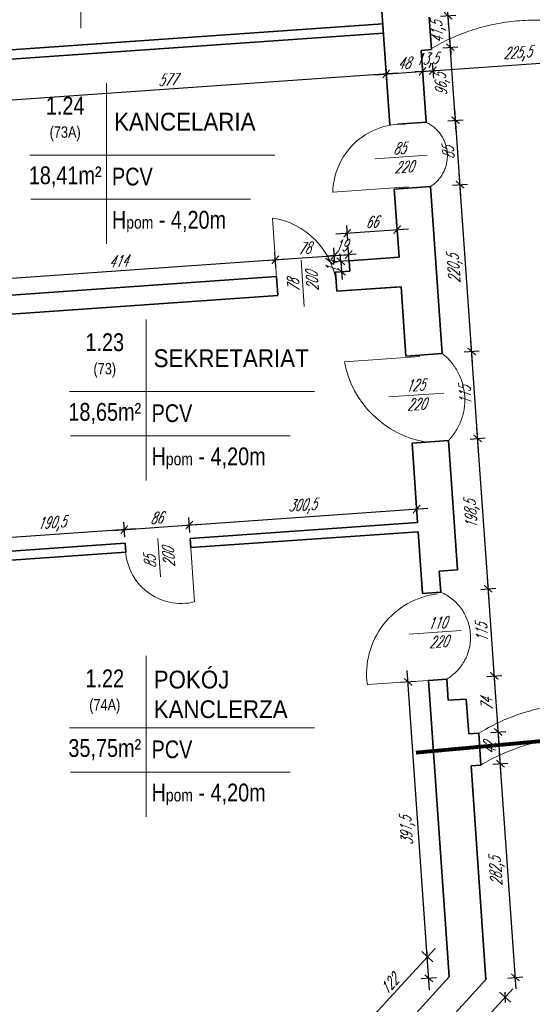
# Model space of a CAD drawing. Header units: millimetres. Extents: x 402 to 79005, y -7782 to 89952.
# Tile 144 of 256: x 22191 to 22867, y 29248 to 30546. Entities that reach past the tile are written whole.
import ezdxf

# ---------------------------------------------------------------- set-up
doc = ezdxf.new("R2010")
doc.units = ezdxf.units.MM
doc.header["$LTSCALE"] = 10
doc.linetypes.add('ACAD_ISO12W100', pattern=[21, 12, -3, 0, -3, 0, -3])
doc.linetypes.add('DASHED', pattern=[19.05, 12.7, -6.35])
doc.layers.get('0').update_dxf_attribs({"lineweight": 0})
doc.layers.get('Defpoints').update_dxf_attribs({"color": 253})
for name, color, linetype, lineweight in [('01 parter - ściany', 253, 'Continuous', 35), ('03_drzwi', 253, 'Continuous', 15), ('04-2_nad', 253, 'DASHED', 5), ('05-01_wymiary', 253, 'Continuous', 5), ('05-03_opis', 253, 'Continuous', 5)]:
    doc.layers.add(name, color=color, linetype=linetype, lineweight=lineweight)
doc.styles.add('ariel', font='ARIAL.TTF', dxfattribs={"width": 0.8})
doc.styles.add('ariel_wym', font='simplex.shx', dxfattribs={"width": 0.65, "oblique": 25})
doc.dimstyles.new('ariel 50', dxfattribs={"dimtxt": 15, "dimasz": 10, "dimexe": 10, "dimexo": 0, "dimgap": 5, "dimtad": 1, "dimdec": 1, "dimrnd": 0.5, "dimtxsty": 'ariel_wym', "dimblk": 'ARCHTICK', "dimcen": 2.5, "dimdle": 15, "dimazin": 0, "dimtfac": 1, "dimtdec": 1, "dimtix": 1, "dimtmove": 0, "dimatfit": 3, "dimldrblk": 'DOT', "dimfxl": 0, "dimarcsym": 0})
doc.dimstyles.new('ariel 50 wnętrze', dxfattribs={"dimtxt": 15, "dimasz": 10, "dimexe": 10, "dimexo": 0, "dimgap": 5, "dimtad": 1, "dimdec": 1, "dimrnd": 0.5, "dimtxsty": 'ariel_wym', "dimblk": 'ARCHTICK', "dimcen": 2.5, "dimdle": 15, "dimazin": 0, "dimtfac": 1, "dimtdec": 1, "dimtix": 1, "dimtmove": 0, "dimatfit": 3, "dimldrblk": 'DOT', "dimfxl": 0, "dimarcsym": 0})

# ---------------------------------------------------------------- blocks, each defined once
blk = doc.blocks.new('_ArchTick')
at = {"color": 0, "linetype": 'ByBlock', "const_width": 0.15}
blk.add_lwpolyline([(-0.5, -0.5), (0.5, 0.5)], dxfattribs=at)
blk = doc.blocks.new('*D1529')
at = {"layer": '05-01_wymiary', "color": 0, "lineweight": -2}
for p, q in [((21803.8, 28390.3), (21494.6, 32812.1)), ((21535.5, 32799.9), (21485.6, 32796.5)), ((21842.6, 28408), (21792.7, 28404.5))]:
    blk.add_line(p, q, dxfattribs=at)
at = {"layer": 'Defpoints', "color": 0}
for p in [(21864.3, 32822.9), (21495.6, 32797.2), (22246.2, 28436.2)]:
    blk.add_point(p, dxfattribs=at)
at = {"layer": '05-01_wymiary', "color": 0, "lineweight": -2, "xscale": 10, "yscale": 10, "zscale": 10}
for p, rotation in [((21495.6, 32797.2), 94.00000000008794), ((21802.7, 28405.2), 274.0000000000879)]:
    blk.add_blockref('_ArchTick', p, dxfattribs=dict(at, rotation=rotation))
at = {"layer": '05-01_wymiary', "color": 0, "insert": (21635.3, 30600.2), "char_height": 15, "attachment_point": 5, "rotation": 94, "style": 'ariel_wym'}
blk.add_mtext('4402,5', dxfattribs=at)
blk = doc.blocks.new('_Dot')
at = {"color": 0, "linetype": 'ByBlock', "lineweight": -2}
blk.add_line((-0.5, 0), (-1, 0), dxfattribs=at)
at = {"color": 0, "linetype": 'ByBlock', "const_width": 0.5}
blk.add_lwpolyline([(-0.25, 0, 1), (0.25, 0, 1)], format="xyb", close=True, dxfattribs=at)
blk = doc.blocks.new('*D1267')
at = {"layer": '05-01_wymiary', "color": 0, "lineweight": -2}
for p, q in [((22841.2, 29268.8), (22716.5, 29132.9)), ((22823.7, 29264.5), (22838.4, 29251)), ((22719.2, 29150.7), (22734, 29137.2))]:
    blk.add_line(p, q, dxfattribs=at)
at = {"layer": 'Defpoints', "color": 0}
for p in [(22805.7, 29281), (22701.3, 29167.2), (22726.6, 29143.9)]:
    blk.add_point(p, dxfattribs=at)
at = {"layer": '05-01_wymiary', "color": 0, "lineweight": -2, "xscale": 10, "yscale": 10, "zscale": 10}
for p, rotation in [((22831, 29257.7), 47.46773687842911), ((22726.6, 29143.9), 227.4677368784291)]:
    blk.add_blockref('_ArchTick', p, dxfattribs=dict(at, rotation=rotation))
at = {"layer": '05-01_wymiary', "color": 0, "insert": (22768.6, 29210.3), "char_height": 15, "attachment_point": 5, "rotation": 47.4677, "style": 'ariel_wym'}
blk.add_mtext('154,5', dxfattribs=at)
blk = doc.blocks.new('*D1379')
at = {"layer": '05-01_wymiary', "color": 0, "lineweight": -2}
for p, q in [((22329.3, 29864), (22327.9, 29883.9)), ((22343.5, 29875), (22123.6, 29859.6)), ((22139.3, 29850.7), (22137.9, 29870.6))]:
    blk.add_line(p, q, dxfattribs=at)
at = {"layer": 'Defpoints', "color": 0}
for p in [(22138.6, 29860.7), (22329.8, 29856.2), (22139.8, 29842.9)]:
    blk.add_point(p, dxfattribs=at)
at = {"layer": '05-01_wymiary', "color": 0, "lineweight": -2, "xscale": 10, "yscale": 10, "zscale": 10}
for p, rotation in [((22328.6, 29873.9), 3.99999999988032), ((22138.6, 29860.7), 183.9999999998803)]:
    blk.add_blockref('_ArchTick', p, dxfattribs=dict(at, rotation=rotation))
at = {"layer": '05-01_wymiary', "color": 0, "insert": (22232.6, 29881.2), "char_height": 15, "attachment_point": 5, "rotation": 4, "style": 'ariel_wym'}
blk.add_mtext('190,5', dxfattribs=at)
blk = doc.blocks.new('*D1380')
at = {"layer": '05-01_wymiary', "color": 0, "lineweight": -2}
for p, q in [((22313.6, 29872.9), (22429.3, 29881)), ((22329.3, 29864), (22327.9, 29883.9)), ((22415, 29870), (22413.6, 29889.9))]:
    blk.add_line(p, q, dxfattribs=at)
at = {"layer": 'Defpoints', "color": 0}
for p in [(22414.3, 29879.9), (22329.8, 29856.2), (22415.6, 29862.2)]:
    blk.add_point(p, dxfattribs=at)
at = {"layer": '05-01_wymiary', "color": 0, "lineweight": -2, "xscale": 10, "yscale": 10, "zscale": 10}
for p, rotation in [((22414.3, 29879.9), 3.999999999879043), ((22328.6, 29873.9), 183.9999999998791)]:
    blk.add_blockref('_ArchTick', p, dxfattribs=dict(at, rotation=rotation))
at = {"layer": '05-01_wymiary', "color": 0, "insert": (22370.6, 29889.4), "char_height": 15, "attachment_point": 5, "rotation": 4, "style": 'ariel_wym'}
blk.add_mtext('86', dxfattribs=at)
blk = doc.blocks.new('*D1642')
at = {"layer": '05-01_wymiary', "color": 0, "lineweight": -2}
for p, q in [((22714.9, 29890.9), (22713.5, 29910.9)), ((22399.4, 29878.9), (22729.2, 29902)), ((22415, 29870), (22413.6, 29889.9))]:
    blk.add_line(p, q, dxfattribs=at)
at = {"layer": 'Defpoints', "color": 0}
for p in [(22714.2, 29900.9), (22715.5, 29883.2), (22415.6, 29862.2)]:
    blk.add_point(p, dxfattribs=at)
at = {"layer": '05-01_wymiary', "color": 0, "lineweight": -2, "xscale": 10, "yscale": 10, "zscale": 10}
for p, rotation in [((22714.2, 29900.9), 3.9999999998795), ((22414.3, 29879.9), 183.9999999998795)]:
    blk.add_blockref('_ArchTick', p, dxfattribs=dict(at, rotation=rotation))
at = {"layer": '05-01_wymiary', "color": 0, "insert": (22563.3, 29904.3), "char_height": 15, "attachment_point": 5, "rotation": 4, "style": 'ariel_wym'}
blk.add_mtext('300,5', dxfattribs=at)
blk = doc.blocks.new('*D1643')
at = {"layer": '05-01_wymiary', "color": 0, "lineweight": -2}
for p, q in [((22845.5, 29268.7), (22823.7, 29580.4)), ((22814.8, 29564.7), (22834.7, 29566.1)), ((22834.5, 29283), (22854.4, 29284.4))]:
    blk.add_line(p, q, dxfattribs=at)
at = {"layer": 'Defpoints', "color": 0}
for p in [(22786, 29562.7), (22824.8, 29565.4), (22805.7, 29281)]:
    blk.add_point(p, dxfattribs=at)
at = {"layer": '05-01_wymiary', "color": 0, "lineweight": -2, "xscale": 10, "yscale": 10, "zscale": 10}
for p, rotation in [((22824.8, 29565.4), 94.00000000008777), ((22844.5, 29283.7), 274.0000000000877)]:
    blk.add_blockref('_ArchTick', p, dxfattribs=dict(at, rotation=rotation))
at = {"layer": '05-01_wymiary', "color": 0, "insert": (22820.7, 29423.6), "char_height": 15, "attachment_point": 5, "rotation": 94, "style": 'ariel_wym'}
blk.add_mtext('282,5', dxfattribs=at)
blk = doc.blocks.new('*D1644')
at = {"layer": '05-01_wymiary', "color": 0, "lineweight": -2}
for p, q in [((22825.8, 29550.5), (22820.8, 29622.3)), ((22811.9, 29606.6), (22831.8, 29608)), ((22814.8, 29564.7), (22834.7, 29566.1))]:
    blk.add_line(p, q, dxfattribs=at)
at = {"layer": 'Defpoints', "color": 0}
for p in [(22796, 29605.5), (22821.8, 29607.3), (22786, 29562.7)]:
    blk.add_point(p, dxfattribs=at)
at = {"layer": '05-01_wymiary', "color": 0, "lineweight": -2, "xscale": 10, "yscale": 10, "zscale": 10}
for p, rotation in [((22821.8, 29607.3), 94.00000000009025), ((22824.8, 29565.4), 274.0000000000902)]:
    blk.add_blockref('_ArchTick', p, dxfattribs=dict(at, rotation=rotation))
at = {"layer": '05-01_wymiary', "color": 0, "insert": (22810.8, 29585.5), "char_height": 15, "attachment_point": 5, "rotation": 94, "style": 'ariel_wym'}
blk.add_mtext('42', dxfattribs=at)
blk = doc.blocks.new('*D1645')
at = {"layer": '05-01_wymiary', "color": 0, "lineweight": -2}
for p, q in [((22822.9, 29592.4), (22815.6, 29696.1)), ((22806.7, 29680.4), (22826.6, 29681.8)), ((22811.9, 29606.6), (22831.8, 29608))]:
    blk.add_line(p, q, dxfattribs=at)
at = {"layer": 'Defpoints', "color": 0}
for p in [(22753.9, 29676.8), (22816.7, 29681.1), (22796, 29605.5)]:
    blk.add_point(p, dxfattribs=at)
at = {"layer": '05-01_wymiary', "color": 0, "lineweight": -2, "xscale": 10, "yscale": 10, "zscale": 10}
for p, rotation in [((22816.7, 29681.1), 94.00000000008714), ((22821.8, 29607.3), 274.0000000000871)]:
    blk.add_blockref('_ArchTick', p, dxfattribs=dict(at, rotation=rotation))
at = {"layer": '05-01_wymiary', "color": 0, "insert": (22806.8, 29643.4), "char_height": 15, "attachment_point": 5, "rotation": 94, "style": 'ariel_wym'}
blk.add_mtext('74', dxfattribs=at)
blk = doc.blocks.new('*D1646')
at = {"layer": '05-01_wymiary', "color": 0, "lineweight": -2}
for p, q in [((22817.7, 29666.2), (22807.6, 29810.8)), ((22798.7, 29795.2), (22818.6, 29796.6)), ((22806.7, 29680.4), (22826.6, 29681.8))]:
    blk.add_line(p, q, dxfattribs=at)
at = {"layer": 'Defpoints', "color": 0}
for p in [(22745.9, 29791.5), (22808.6, 29795.9), (22753.9, 29676.8)]:
    blk.add_point(p, dxfattribs=at)
at = {"layer": '05-01_wymiary', "color": 0, "lineweight": -2, "xscale": 10, "yscale": 10, "zscale": 10}
for p, rotation in [((22808.6, 29795.9), 94.000000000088), ((22816.7, 29681.1), 274.000000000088)]:
    blk.add_blockref('_ArchTick', p, dxfattribs=dict(at, rotation=rotation))
at = {"layer": '05-01_wymiary', "color": 0, "insert": (22800.2, 29737.6), "char_height": 15, "attachment_point": 5, "rotation": 94, "style": 'ariel_wym'}
blk.add_mtext('115', dxfattribs=at)
blk = doc.blocks.new('*D1647')
at = {"layer": '05-01_wymiary', "color": 0, "lineweight": -2}
for p, q in [((22809.7, 29780.9), (22793.7, 30008.9)), ((22784.8, 29993.3), (22804.8, 29994.7)), ((22798.7, 29795.2), (22818.6, 29796.6))]:
    blk.add_line(p, q, dxfattribs=at)
at = {"layer": 'Defpoints', "color": 0}
for p in [(22756, 29991.2), (22794.8, 29994), (22769.9, 29793.2)]:
    blk.add_point(p, dxfattribs=at)
at = {"layer": '05-01_wymiary', "color": 0, "lineweight": -2, "xscale": 10, "yscale": 10, "zscale": 10}
for p, rotation in [((22794.8, 29994), 94.00000000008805), ((22808.6, 29795.9), 274.0000000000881)]:
    blk.add_blockref('_ArchTick', p, dxfattribs=dict(at, rotation=rotation))
at = {"layer": '05-01_wymiary', "color": 0, "insert": (22787.8, 29893.9), "char_height": 15, "attachment_point": 5, "rotation": 94, "style": 'ariel_wym'}
blk.add_mtext('198,5', dxfattribs=at)
blk = doc.blocks.new('*D1648')
at = {"layer": '05-01_wymiary', "color": 0, "lineweight": -2}
for p, q in [((22795.8, 29979), (22785.7, 30123.6)), ((22776.8, 30108), (22796.7, 30109.4)), ((22784.8, 29993.3), (22804.8, 29994.7))]:
    blk.add_line(p, q, dxfattribs=at)
at = {"layer": 'Defpoints', "color": 0}
for p in [(22748, 30106), (22786.8, 30108.7), (22756, 29991.2)]:
    blk.add_point(p, dxfattribs=at)
at = {"layer": '05-01_wymiary', "color": 0, "lineweight": -2, "xscale": 10, "yscale": 10, "zscale": 10}
for p, rotation in [((22786.8, 30108.7), 94.00000000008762), ((22794.8, 29994), 274.0000000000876)]:
    blk.add_blockref('_ArchTick', p, dxfattribs=dict(at, rotation=rotation))
at = {"layer": '05-01_wymiary', "color": 0, "insert": (22778.3, 30050.4), "char_height": 15, "attachment_point": 5, "rotation": 94, "style": 'ariel_wym'}
blk.add_mtext('115', dxfattribs=at)
blk = doc.blocks.new('*D1649')
at = {"layer": '05-01_wymiary', "color": 0, "lineweight": -2}
for p, q in [((22787.8, 30093.7), (22770.3, 30343.5)), ((22761.4, 30327.9), (22781.4, 30329.3)), ((22776.8, 30108), (22796.7, 30109.4))]:
    blk.add_line(p, q, dxfattribs=at)
at = {"layer": 'Defpoints', "color": 0}
for p in [(22732.6, 30325.9), (22771.4, 30328.6), (22748, 30106)]:
    blk.add_point(p, dxfattribs=at)
at = {"layer": '05-01_wymiary', "color": 0, "lineweight": -2, "xscale": 10, "yscale": 10, "zscale": 10}
for p, rotation in [((22771.4, 30328.6), 94.00000000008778), ((22786.8, 30108.7), 274.0000000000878)]:
    blk.add_blockref('_ArchTick', p, dxfattribs=dict(at, rotation=rotation))
at = {"layer": '05-01_wymiary', "color": 0, "insert": (22765.2, 30217.6), "char_height": 15, "attachment_point": 5, "rotation": 94, "style": 'ariel_wym'}
blk.add_mtext('220,5', dxfattribs=at)
blk = doc.blocks.new('*D1650')
at = {"layer": '05-01_wymiary', "color": 0, "lineweight": -2}
for p, q in [((22772.4, 30313.6), (22764.4, 30428.3)), ((22755.5, 30412.7), (22775.4, 30414.1)), ((22761.4, 30327.9), (22781.4, 30329.3))]:
    blk.add_line(p, q, dxfattribs=at)
at = {"layer": 'Defpoints', "color": 0}
for p in [(22765.5, 30413.4), (22727.3, 30410.7), (22732.6, 30325.9)]:
    blk.add_point(p, dxfattribs=at)
at = {"layer": '05-01_wymiary', "color": 0, "lineweight": -2, "xscale": 10, "yscale": 10, "zscale": 10}
for p, rotation in [((22765.5, 30413.4), 94.00000000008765), ((22771.4, 30328.6), 274.0000000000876)]:
    blk.add_blockref('_ArchTick', p, dxfattribs=dict(at, rotation=rotation))
at = {"layer": '05-01_wymiary', "color": 0, "insert": (22756, 30370.1), "char_height": 15, "attachment_point": 5, "rotation": 94, "style": 'ariel_wym'}
blk.add_mtext('85', dxfattribs=at)
blk = doc.blocks.new('*D1651')
at = {"layer": '05-01_wymiary', "color": 0, "lineweight": -2}
for p, q in [((22766.5, 30398.4), (22757.7, 30524.5)), ((22748.8, 30508.8), (22768.7, 30510.2)), ((22755.5, 30412.7), (22775.4, 30414.1))]:
    blk.add_line(p, q, dxfattribs=at)
at = {"layer": 'Defpoints', "color": 0}
for p in [(22733.6, 30507.8), (22758.7, 30509.5), (22727.3, 30410.7)]:
    blk.add_point(p, dxfattribs=at)
at = {"layer": '05-01_wymiary', "color": 0, "lineweight": -2, "xscale": 10, "yscale": 10, "zscale": 10}
for p, rotation in [((22758.7, 30509.5), 94.00000000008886), ((22765.5, 30413.4), 274.0000000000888)]:
    blk.add_blockref('_ArchTick', p, dxfattribs=dict(at, rotation=rotation))
at = {"layer": '05-01_wymiary', "color": 0, "insert": (22748.2, 30460.5), "char_height": 15, "attachment_point": 5, "rotation": 94, "style": 'ariel_wym'}
blk.add_mtext('96,5', dxfattribs=at)
blk = doc.blocks.new('*D1652')
at = {"layer": '05-01_wymiary', "color": 0, "lineweight": -2}
for p, q in [((22755.8, 30551), (22755.1, 30561)), ((22745.9, 30550.3), (22765.8, 30551.7)), ((22758.7, 30509.5), (22755.8, 30551)), ((22748.8, 30508.8), (22768.7, 30510.2)), ((22758.7, 30509.5), (22759.4, 30499.6))]:
    blk.add_line(p, q, dxfattribs=at)
at = {"layer": 'Defpoints', "color": 0}
for p in [(22730.7, 30549.3), (22755.8, 30551), (22733.6, 30507.8)]:
    blk.add_point(p, dxfattribs=at)
at = {"layer": '05-01_wymiary', "color": 0, "lineweight": -2, "xscale": 10, "yscale": 10, "zscale": 10}
for p, rotation in [((22755.8, 30551), 274.0000000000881), ((22758.7, 30509.5), 94.00000000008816)]:
    blk.add_blockref('_ArchTick', p, dxfattribs=dict(at, rotation=rotation))
at = {"layer": '05-01_wymiary', "color": 0, "insert": (22743.4, 30529.3), "char_height": 15, "attachment_point": 5, "rotation": 94, "style": 'ariel_wym'}
blk.add_mtext('41,5', dxfattribs=at)
blk = doc.blocks.new('*D1653')
at = {"layer": '05-01_wymiary', "color": 0, "lineweight": -2}
for p, q in [((22756.9, 30536.1), (22750.1, 30632.8)), ((22741.2, 30617.2), (22761.1, 30618.6)), ((22745.9, 30550.3), (22765.8, 30551.7))]:
    blk.add_line(p, q, dxfattribs=at)
at = {"layer": 'Defpoints', "color": 0}
for p in [(22713, 30615.2), (22751.2, 30617.9), (22730.7, 30549.3)]:
    blk.add_point(p, dxfattribs=at)
at = {"layer": '05-01_wymiary', "color": 0, "lineweight": -2, "xscale": 10, "yscale": 10, "zscale": 10}
for p, rotation in [((22751.2, 30617.9), 94.0000000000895), ((22755.8, 30551), 274.0000000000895)]:
    blk.add_blockref('_ArchTick', p, dxfattribs=dict(at, rotation=rotation))
at = {"layer": '05-01_wymiary', "color": 0, "insert": (22741, 30583.6), "char_height": 15, "attachment_point": 5, "rotation": 94, "style": 'ariel_wym'}
blk.add_mtext('67', dxfattribs=at)
blk = doc.blocks.new('*D1705')
at = {"layer": '05-01_wymiary', "color": 0, "lineweight": -2}
for p, q in [((22673.4, 30484.4), (22674.8, 30464.4)), ((22689.1, 30475.5), (22083.5, 30433.1)), ((22097.8, 30444.1), (22099.2, 30424.2))]:
    blk.add_line(p, q, dxfattribs=at)
at = {"layer": 'Defpoints', "color": 0}
for p in [(22670.4, 30528.3), (22094.7, 30488), (22098.5, 30434.2)]:
    blk.add_point(p, dxfattribs=at)
at = {"layer": '05-01_wymiary', "color": 0, "lineweight": -2, "xscale": 10, "yscale": 10, "zscale": 10}
for p, rotation in [((22674.1, 30474.4), 3.999999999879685), ((22098.5, 30434.2), 183.9999999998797)]:
    blk.add_blockref('_ArchTick', p, dxfattribs=dict(at, rotation=rotation))
at = {"layer": '05-01_wymiary', "color": 0, "insert": (22385.4, 30466.8), "char_height": 15, "attachment_point": 5, "rotation": 4, "style": 'ariel_wym'}
blk.add_mtext('577', dxfattribs=at)
blk = doc.blocks.new('*D1706')
at = {"layer": '05-01_wymiary', "color": 0, "lineweight": -2}
for p, q in [((22659.2, 30473.4), (22737, 30478.8)), ((22673.4, 30484.4), (22674.8, 30464.4)), ((22721.3, 30487.7), (22722.7, 30467.8))]:
    blk.add_line(p, q, dxfattribs=at)
at = {"layer": 'Defpoints', "color": 0}
for p in [(22670.4, 30528.3), (22720.1, 30505.4), (22722, 30477.8)]:
    blk.add_point(p, dxfattribs=at)
at = {"layer": '05-01_wymiary', "color": 0, "lineweight": -2, "xscale": 10, "yscale": 10, "zscale": 10}
for p, rotation in [((22674.1, 30474.4), 183.9999999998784), ((22722, 30477.8), 3.99999999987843)]:
    blk.add_blockref('_ArchTick', p, dxfattribs=dict(at, rotation=rotation))
at = {"layer": '05-01_wymiary', "color": 0, "insert": (22697.2, 30488.6), "char_height": 15, "attachment_point": 5, "rotation": 4, "style": 'ariel_wym'}
blk.add_mtext('48', dxfattribs=at)
blk = doc.blocks.new('*D1707')
at = {"layer": '05-01_wymiary', "color": 0, "lineweight": -2}
for p, q in [((22722, 30477.8), (22712, 30477.1)), ((22721.3, 30487.7), (22722.7, 30467.8)), ((22722, 30477.8), (22735.6, 30478.7)), ((22734.9, 30488.7), (22736.3, 30468.7)), ((22735.6, 30478.7), (22745.6, 30479.4))]:
    blk.add_line(p, q, dxfattribs=at)
at = {"layer": 'Defpoints', "color": 0}
for p in [(22720.1, 30505.4), (22733.6, 30507.8), (22735.6, 30478.7)]:
    blk.add_point(p, dxfattribs=at)
at = {"layer": '05-01_wymiary', "color": 0, "lineweight": -2, "xscale": 10, "yscale": 10, "zscale": 10}
for p, rotation in [((22722, 30477.8), 3.999999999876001), ((22735.6, 30478.7), 183.999999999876)]:
    blk.add_blockref('_ArchTick', p, dxfattribs=dict(at, rotation=rotation))
at = {"layer": '05-01_wymiary', "color": 0, "insert": (22727.8, 30492.1), "char_height": 15, "attachment_point": 5, "rotation": 4, "style": 'ariel_wym'}
blk.add_mtext('13,5', dxfattribs=at)
blk = doc.blocks.new('*D1708')
at = {"layer": '05-01_wymiary', "color": 0, "lineweight": -2}
for p, q in [((22959.7, 30504.4), (22961.1, 30484.5)), ((22720.6, 30477.7), (22975.4, 30495.5)), ((22734.9, 30488.7), (22736.3, 30468.7))]:
    blk.add_line(p, q, dxfattribs=at)
at = {"layer": 'Defpoints', "color": 0}
for p in [(22957.9, 30530.6), (22733.6, 30507.8), (22960.4, 30494.4)]:
    blk.add_point(p, dxfattribs=at)
at = {"layer": '05-01_wymiary', "color": 0, "lineweight": -2, "xscale": 10, "yscale": 10, "zscale": 10}
for p, rotation in [((22960.4, 30494.4), 3.999999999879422), ((22735.6, 30478.7), 183.9999999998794)]:
    blk.add_blockref('_ArchTick', p, dxfattribs=dict(at, rotation=rotation))
at = {"layer": '05-01_wymiary', "color": 0, "insert": (22847.1, 30500.5), "char_height": 15, "attachment_point": 5, "rotation": 4, "style": 'ariel_wym'}
blk.add_mtext('225,5', dxfattribs=at)
blk = doc.blocks.new('*D1711')
at = {"layer": '05-01_wymiary', "color": 0, "lineweight": -2}
for p, q in [((22528.6, 30219.6), (22527.2, 30239.6)), ((22099.9, 30199.7), (22542.8, 30230.6)), ((22115.5, 30190.7), (22114.1, 30210.7))]:
    blk.add_line(p, q, dxfattribs=at)
at = {"layer": 'Defpoints', "color": 0}
for p in [(22527.9, 30229.6), (22529.4, 30207.3), (22116.4, 30178.7)]:
    blk.add_point(p, dxfattribs=at)
at = {"layer": '05-01_wymiary', "color": 0, "lineweight": -2, "xscale": 10, "yscale": 10, "zscale": 10}
for p, rotation in [((22527.9, 30229.6), 3.999999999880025), ((22114.8, 30200.7), 183.99999999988)]:
    blk.add_blockref('_ArchTick', p, dxfattribs=dict(at, rotation=rotation))
at = {"layer": '05-01_wymiary', "color": 0, "insert": (22320.5, 30227.6), "char_height": 15, "attachment_point": 5, "rotation": 4, "style": 'ariel_wym'}
blk.add_mtext('414', dxfattribs=at)
blk = doc.blocks.new('*D1712')
at = {"layer": '05-01_wymiary', "color": 0, "lineweight": -2}
for p, q in [((22606.4, 30225.1), (22605, 30245.1)), ((22512.9, 30228.6), (22620.6, 30236.1)), ((22528.6, 30219.7), (22527.2, 30239.6))]:
    blk.add_line(p, q, dxfattribs=at)
at = {"layer": 'Defpoints', "color": 0}
for p in [(22605.7, 30235.1), (22529.4, 30207.6), (22607.2, 30213)]:
    blk.add_point(p, dxfattribs=at)
at = {"layer": '05-01_wymiary', "color": 0, "lineweight": -2, "xscale": 10, "yscale": 10, "zscale": 10}
for p, rotation in [((22527.9, 30229.6), 183.9999999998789), ((22605.7, 30235.1), 3.99999999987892)]:
    blk.add_blockref('_ArchTick', p, dxfattribs=dict(at, rotation=rotation))
at = {"layer": '05-01_wymiary', "color": 0, "insert": (22565.9, 30244.8), "char_height": 15, "attachment_point": 5, "rotation": 4, "style": 'ariel_wym'}
blk.add_mtext('78', dxfattribs=at)
blk = doc.blocks.new('*D1713')
at = {"layer": '05-01_wymiary', "color": 0, "lineweight": -2}
for p, q in [((22606.4, 30225.1), (22605, 30245)), ((22625.3, 30226.4), (22623.9, 30246.3)), ((22605.7, 30235), (22595.7, 30234.3)), ((22605.7, 30235), (22624.6, 30236.4)), ((22624.6, 30236.4), (22634.6, 30237.1))]:
    blk.add_line(p, q, dxfattribs=at)
at = {"layer": 'Defpoints', "color": 0}
for p in [(22624.6, 30236.4), (22607.2, 30213), (22626.2, 30214.3)]:
    blk.add_point(p, dxfattribs=at)
at = {"layer": '05-01_wymiary', "color": 0, "lineweight": -2, "xscale": 10, "yscale": 10, "zscale": 10}
for p, rotation in [((22605.7, 30235), 3.999999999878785), ((22624.6, 30236.4), 183.9999999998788)]:
    blk.add_blockref('_ArchTick', p, dxfattribs=dict(at, rotation=rotation))
at = {"layer": '05-01_wymiary', "color": 0, "insert": (22614.3, 30248.2), "char_height": 15, "attachment_point": 5, "rotation": 4, "style": 'ariel_wym'}
blk.add_mtext('19', dxfattribs=at)
blk = doc.blocks.new('*D1714')
at = {"layer": '05-01_wymiary', "color": 0, "lineweight": -2}
for p, q in [((22614.2, 30227.5), (22613.5, 30237.5)), ((22624.2, 30228.2), (22604.2, 30226.8)), ((22614.2, 30227.5), (22615.2, 30213.6)), ((22625.1, 30214.3), (22605.2, 30212.9)), ((22615.2, 30213.6), (22615.9, 30203.6))]:
    blk.add_line(p, q, dxfattribs=at)
at = {"layer": 'Defpoints', "color": 0}
for p in [(22625.2, 30228.3), (22615.2, 30213.6), (22626.2, 30214.3)]:
    blk.add_point(p, dxfattribs=at)
at = {"layer": '05-01_wymiary', "color": 0, "lineweight": -2, "xscale": 10, "yscale": 10, "zscale": 10}
for p, rotation in [((22614.2, 30227.5), 274.0000000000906), ((22615.2, 30213.6), 94.00000000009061)]:
    blk.add_blockref('_ArchTick', p, dxfattribs=dict(at, rotation=rotation))
at = {"layer": '05-01_wymiary', "color": 0, "insert": (22602.2, 30219.7), "char_height": 15, "attachment_point": 5, "rotation": 94, "style": 'ariel_wym'}
blk.add_mtext('14', dxfattribs=at)
blk = doc.blocks.new('*D1715')
at = {"layer": '05-01_wymiary', "color": 0, "lineweight": -2}
for p, q in [((22607.7, 30263.5), (22703.5, 30270.2)), ((22623.3, 30254.6), (22622, 30274.5)), ((22689.2, 30259.2), (22687.8, 30279.1))]:
    blk.add_line(p, q, dxfattribs=at)
at = {"layer": 'Defpoints', "color": 0}
for p in [(22688.5, 30269.2), (22691, 30232.9), (22625.2, 30228.3)]:
    blk.add_point(p, dxfattribs=at)
at = {"layer": '05-01_wymiary', "color": 0, "lineweight": -2, "xscale": 10, "yscale": 10, "zscale": 10}
for p, rotation in [((22622.6, 30264.6), 183.9999999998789), ((22688.5, 30269.2), 3.99999999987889)]:
    blk.add_blockref('_ArchTick', p, dxfattribs=dict(at, rotation=rotation))
at = {"layer": '05-01_wymiary', "color": 0, "insert": (22654.7, 30279.3), "char_height": 15, "attachment_point": 5, "rotation": 4, "style": 'ariel_wym'}
blk.add_mtext('66', dxfattribs=at)
blk = doc.blocks.new('*D1729')
at = {"layer": '05-01_wymiary', "color": 0, "lineweight": -2}
for p, q in [((22738.5, 29322.1), (22635.8, 29210.2)), ((22735.7, 29304.3), (22720.9, 29317.9)), ((22653.3, 29214.5), (22638.6, 29228))]:
    blk.add_line(p, q, dxfattribs=at)
at = {"layer": 'Defpoints', "color": 0}
for p in [(22757.3, 29284.5), (22645.9, 29221.3), (22675, 29194.7)]:
    blk.add_point(p, dxfattribs=at)
at = {"layer": '05-01_wymiary', "color": 0, "lineweight": -2, "xscale": 10, "yscale": 10, "zscale": 10}
for p, rotation in [((22728.3, 29311.1), 47.46773687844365), ((22645.9, 29221.3), 227.4677368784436)]:
    blk.add_blockref('_ArchTick', p, dxfattribs=dict(at, rotation=rotation))
at = {"layer": '05-01_wymiary', "color": 0, "insert": (22677.9, 29274.6), "char_height": 15, "attachment_point": 5, "rotation": 47.4677, "style": 'ariel_wym'}
blk.add_mtext('122', dxfattribs=at)
blk = doc.blocks.new('*D1730')
at = {"layer": '05-01_wymiary', "color": 0, "lineweight": -2}
for p, q in [((22731.4, 29267.6), (22701.9, 29688.2)), ((22713, 29673.9), (22693, 29672.5)), ((22740.3, 29283.3), (22720.3, 29281.9))]:
    blk.add_line(p, q, dxfattribs=at)
at = {"layer": 'Defpoints', "color": 0}
for p in [(22730, 29675.1), (22703, 29673.2), (22757.3, 29284.5)]:
    blk.add_point(p, dxfattribs=at)
at = {"layer": '05-01_wymiary', "color": 0, "lineweight": -2, "xscale": 10, "yscale": 10, "zscale": 10}
for p, rotation in [((22703, 29673.2), 94.00000000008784), ((22730.3, 29282.6), 274.0000000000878)]:
    blk.add_blockref('_ArchTick', p, dxfattribs=dict(at, rotation=rotation))
at = {"layer": '05-01_wymiary', "color": 0, "insert": (22702.8, 29476.9), "char_height": 15, "attachment_point": 5, "rotation": 94, "style": 'ariel_wym'}
blk.add_mtext('391,5', dxfattribs=at)

msp = doc.modelspace()

# ---------------------------------------------------------------- linework, layer by layer
at = {"layer": '01 parter - ściany'}
for p, q in [((22678.829, 30407.297), (22664.529, 30611.798)), ((22730.678, 30549.26), (22733.677, 30506.365)), ((22093.896, 30499.974), (22669.534, 30540.226)), ((22094.733, 30488.003), (22670.371, 30528.255)), ((22733.677, 30506.365), (22720.085, 30505.414)), ((22726.712, 30410.646), (22720.085, 30505.414)), ((22727.336, 30410.689), (22688.805, 30407.995)), ((22732.642, 30325.853), (22684.758, 30322.504)), ((22691.024, 30232.9), (22684.758, 30322.504)), ((22748.017, 30105.966), (22732.642, 30325.853)), ((22625.185, 30228.296), (22691.024, 30232.9)), ((22626.162, 30214.33), (22625.185, 30228.296)), ((22116.363, 30178.682), (22529.398, 30207.564)), ((22116.363, 30178.682), (22529.398, 30207.564)), ((22529.397, 30207.57), (22531.141, 30182.631)), ((22607.208, 30213.005), (22626.162, 30214.33)), ((22607.208, 30213.005), (22608.952, 30188.066)), ((22608.952, 30188.066), (22692.186, 30193.886)), ((22627.906, 30189.391), (22693.745, 30193.995)), ((22700.134, 30102.618), (22693.745, 30193.995)), ((22118.107, 30153.743), (22531.142, 30182.625)), ((22118.107, 30153.743), (22531.142, 30182.625)), ((22748.017, 30105.966), (22700.134, 30102.618)), ((22756.039, 29991.247), (22708.156, 29987.898)), ((22715.481, 29883.154), (22708.156, 29987.898)), ((22767.951, 29820.899), (22756.039, 29991.247)), ((22415.588, 29862.184), (22715.481, 29883.154)), ((22416.425, 29850.213), (22716.318, 29871.183)), ((22722.008, 29789.805), (22716.318, 29871.183)), ((22139.843, 29842.902), (22329.798, 29856.184)), ((22329.798, 29856.184), (22330.635, 29844.214)), ((22415.588, 29862.184), (22416.425, 29850.213)), ((22140.68, 29830.931), (22330.635, 29844.214)), ((22767.951, 29820.899), (22744.01, 29819.225)), ((22745.95, 29791.479), (22744.01, 29819.225)), ((22745.95, 29791.479), (22722.008, 29789.805)), ((22753.89, 29676.754), (22730.03, 29675.085)), ((22757.346, 29284.457), (22730.03, 29675.085)), ((22753.89, 29676.754), (22755.794, 29649.006)), ((22779.738, 29650.649), (22755.794, 29649.006)), ((22783.075, 29604.614), (22779.738, 29650.649)), ((22783.075, 29604.614), (22796.044, 29605.521)), ((22796.044, 29605.521), (22798.974, 29563.623)), ((22798.974, 29563.623), (22786.005, 29562.716)), ((22805.707, 29280.963), (22786.005, 29562.716)), ((22674.96, 29194.65), (22757.346, 29284.457)), ((22701.303, 29167.154), (22805.707, 29280.963))]:
    msp.add_line(p, q, dxfattribs=at)
at = {"layer": '03_drzwi'}
for p, q in [((22659.542, 30362.645), (22728.259, 30367.405)), ((22603.542, 30318.649), (22703.311, 30325.437)), ((22524.08, 30284.337), (22530.834, 30186.839)), ((22561.778, 30228.875), (22566.069, 30167.805)), ((22618.864, 30095.053), (22718.634, 30101.841)), ((22677.624, 30048.845), (22749.973, 30053.814)), ((22372.767, 29862.401), (22376.333, 29811.543)), ((22421.395, 29778.787), (22416.007, 29856.198)), ((22704.279, 29736.114), (22772.996, 29740.874)), ((22649.215, 29669.622), (22748.984, 29676.411))]:
    msp.add_line(p, q, dxfattribs=at)
for centre, radius, start, end in [((22695.406, 30316.395), 91.857, 88.303626, 178.827641), ((22509.678, 30185.901), 99.484, 8.45876, 81.676544), ((22748.802, 30119.684), 132.252, 190.734031, 260.559709), ((22403.484, 29849.833), 73.268, 179.713541, 284.150089), ((22754.112, 29683.946), 105.895, 96.728191, 187.97807)]:
    msp.add_arc(centre, radius, start, end, dxfattribs=at)
at = {"layer": '04-2_nad', "ltscale": 2}
for centre, radius, start, end in [((22870.574, 30276.676), 268.654, 71.031787, 120.808497), ((22706.109, 30366.601), 48.625, 303.06891, 64.93109), ((22700.529, 30045.005), 77.275, 315.918323, 52.081677), ((22720.71, 29732.095), 64.526, 300.94532, 66.973103), ((22934.007, 29381.584), 263.024, 70.710309, 121.636369), ((22936.57, 29332.88), 268.654, 71.031787, 120.808497)]:
    msp.add_arc(centre, radius, start, end, dxfattribs=at)
at = {"layer": '05-03_opis'}
for p, q in [((22271.462, 30726.827), (22271.462, 30534.718)), ((22305.045, 30462.332), (22305.045, 30250.281)), ((22204.051, 30367.546), (22527.367, 30367.546)), ((22205.498, 30309.189), (22495.215, 30309.189)), ((22357.273, 30150.588), (22357.273, 29938.537)), ((22256.28, 30055.802), (22579.595, 30055.802)), ((22257.727, 29997.444), (22547.444, 29997.444)), ((22357.273, 29707.608), (22357.273, 29495.557)), ((22256.28, 29612.822), (22579.595, 29612.822)), ((22257.727, 29554.465), (22547.444, 29554.465))]:
    msp.add_line(p, q, dxfattribs=at)
at = {"layer": '05-03_opis', "linetype": 'ACAD_ISO12W100', "ltscale": 5, "const_width": 5}
msp.add_lwpolyline([(22713.257, 29579.999), (23064.522, 29612.337)], dxfattribs=at)

# ---------------------------------------------------------------- texts
at = {"layer": '03_drzwi', "char_height": 15, "width": 160.59049, "attachment_point": 1, "style": 'ariel_wym'}
for s, insert, rotation in [('85\\P220', (22682.28, 30383.27), 3.962562), ('78\\P200', (22544.752, 30186.293), 94), ('125\\P220', (22699.032, 30070.742), 3.962562), ('85\\P200', (22355.56, 29822.344), 94), ('110\\P220', (22728.047, 29757.721), 3.962562)]:
    msp.add_mtext(s, dxfattribs=dict(at, insert=insert, rotation=rotation))
at = {"layer": '05-03_opis', "char_height": 23.4234, "style": 'ariel'}
for s, insert, width, attachment_point in [('{\\fArial|b0|i0|c238|p34;1.24\\P\\H0.6404x;(73A)}', (22250.589, 30415.05), 108.9126, 5), ('{\\fArial|b0|i0|c238|p34;\\W0.9;KANCELARIA}', (22315.104, 30411.338), 356.6375, 4), ('{\\fArial|b0|i0|c238|p34;18,41m²}', (22250.589, 30338.643), 108.9126, 5), (' PCV', (22305.045, 30338.918), 322.78897, 4), ('{\\fArial|b0|i0|c238|p34; H\\H0.7x;pom\\H1.429x; - 4,20m}', (22305.045, 30279.735), 322.789, 4), ('{\\fArial|b0|i0|c238|p34;1.23\\P\\H0.6404x;(73)}', (22302.817, 30103.305), 108.9126, 5), ('{\\fArial|b0|i0|c238|p34;\\W0.9;SEKRETARIAT}', (22367.332, 30099.593), 356.6375, 4), ('{\\fArial|b0|i0|c238|p34;18,65m²}', (22302.817, 30026.898), 108.9126, 5), (' PCV', (22357.273, 30027.173), 322.78897, 4), ('{\\fArial|b0|i0|c238|p34; H\\H0.7x;pom\\H1.429x; - 4,20m}', (22357.273, 29967.99), 322.789, 4), ('{\\fArial|b0|i0|c238|p34;1.22\\P\\H0.6404x;(74A)}', (22302.817, 29660.326), 108.9126, 5), ('{\\fArial|b0|i0|c238|p34;\\W0.9;POKÓJ \\PKANCLERZA}', (22367.332, 29656.614), 356.6375, 4), ('{\\fArial|b0|i0|c238|p34;35,75m²}', (22302.817, 29583.919), 108.9126, 5), (' PCV', (22357.273, 29584.194), 322.78897, 4), ('{\\fArial|b0|i0|c238|p34; H\\H0.7x;pom\\H1.429x; - 4,20m}', (22357.273, 29525.011), 322.789, 4)]:
    msp.add_mtext(s, dxfattribs=dict(at, insert=insert, width=width, attachment_point=attachment_point))

# ---------------------------------------------------------------- dimensions: what is measured, and where the dimension line sits
at = {"layer": '05-01_wymiary'}
for base, p1, p2, angle, dimstyle, picture, middle in [((21495.6, 32797.158), (22246.181, 28436.237), (21864.338, 32822.943), 94, 'ariel 50', '*D1529', (21635.262, 30600.22)), ((22098.498, 30434.168), (22670.371, 30528.255), (22094.733, 30488.003), 4, 'ariel 50 wnętrze', '*D1705', (22385.445, 30466.764)), ((22688.488, 30269.168), (22625.185, 30228.296), (22691.024, 30232.9), 4, 'ariel 50 wnętrze', '*D1715', (22654.697, 30279.335)), ((22527.857, 30229.598), (22116.363, 30178.682), (22529.417, 30207.294), 4, 'ariel 50 wnętrze', '*D1711', (22320.468, 30227.627)), ((22615.169, 30213.561), (22625.185, 30228.296), (22626.162, 30214.33), 94, 'ariel 50 wnętrze', '*D1714', (22602.211, 30219.672)), ((22138.601, 29860.664), (22329.798, 29856.184), (22139.843, 29842.902), 4, 'ariel 50 wnętrze', '*D1379', (22232.607, 29881.201)), ((22702.993, 29673.195), (22757.346, 29284.457), (22730.03, 29675.085), 94, 'ariel 50 wnętrze', '*D1730', (22702.756, 29476.909)), ((22824.76, 29565.426), (22805.707, 29280.963), (22786.005, 29562.716), 94, 'ariel 50 wnętrze', '*D1643', (22820.716, 29423.578))]:
    dim = msp.add_linear_dim(base=base, p1=p1, p2=p2, angle=angle, dimstyle=dimstyle, dxfattribs=at)
    dim.commit()
    dim.dimension.update_dxf_attribs({"geometry": picture, "text_midpoint": middle})
for base, p1, p2, angle, picture, middle in [((22751.167, 30617.856), (22730.678, 30549.26), (22713.036, 30615.19), 94, '*D1653', (22741.034, 30583.566)), ((22755.84, 30551.02), (22733.579, 30507.776), (22730.678, 30549.26), 94, '*D1652', (22743.396, 30529.306)), ((22960.436, 30494.441), (22733.579, 30507.776), (22957.905, 30530.642), 4, '*D1708', (22847.052, 30500.475)), ((22722.019, 30477.769), (22670.371, 30528.255), (22720.085, 30505.414), 4, '*D1706', (22697.205, 30488.564)), ((22758.741, 30509.536), (22727.336, 30410.689), (22733.579, 30507.776), 94, '*D1651', (22748.209, 30460.474)), ((22735.61, 30478.719), (22720.085, 30505.414), (22733.579, 30507.776), 4, '*D1707', (22727.843, 30492.139)), ((22765.467, 30413.356), (22732.642, 30325.853), (22727.336, 30410.689), 94, '*D1650', (22755.962, 30370.087)), ((22771.396, 30328.563), (22748.017, 30105.966), (22732.642, 30325.853), 94, '*D1649', (22765.189, 30217.648)), ((22624.621, 30236.365), (22607.208, 30213.005), (22626.162, 30214.33), 4, '*D1713', (22614.272, 30248.172)), ((22605.664, 30235.09), (22529.394, 30207.615), (22607.208, 30213.005), 4, '*D1712', (22565.887, 30244.839)), ((22786.772, 30108.676), (22756.039, 29991.247), (22748.017, 30105.966), 94, '*D1648', (22778.313, 30050.445)), ((22794.794, 29993.957), (22769.892, 29793.154), (22756.039, 29991.247), 94, '*D1647', (22787.825, 29893.938)), ((22714.239, 29900.917), (22415.588, 29862.184), (22715.481, 29883.154), 4, '*D1642', (22563.321, 29904.326)), ((22414.346, 29879.946), (22329.798, 29856.184), (22415.588, 29862.184), 4, '*D1380', (22370.579, 29889.416)), ((22808.646, 29795.864), (22753.89, 29676.754), (22745.95, 29791.479), 94, '*D1646', (22800.187, 29737.632)), ((22816.668, 29681.144), (22796.044, 29605.521), (22753.89, 29676.754), 94, '*D1645', (22806.779, 29643.362)), ((22821.83, 29607.324), (22786.005, 29562.716), (22796.044, 29605.521), 94, '*D1644', (22810.825, 29585.503))]:
    dim = msp.add_linear_dim(base=base, p1=p1, p2=p2, angle=angle, dimstyle='ariel 50 wnętrze', override={"dimtmove": 1}, dxfattribs=at)
    dim.commit()
    dim.dimension.update_dxf_attribs({"geometry": picture, "text_midpoint": middle})
for p1, p2, distance, picture, middle in [((22757.346, 29284.457), (22674.96, 29194.65), -39.398, '*D1729', (22677.91, 29274.637)), ((22805.707, 29280.963), (22701.303, 29167.154), 34.352, '*D1267', (22768.555, 29210.252))]:
    dim = msp.add_aligned_dim(p1=p1, p2=p2, distance=distance, dimstyle='ariel 50 wnętrze', dxfattribs=at)
    dim.commit()
    dim.dimension.update_dxf_attribs({"geometry": picture, "text_midpoint": middle})

doc.saveas('drawing.dxf')
